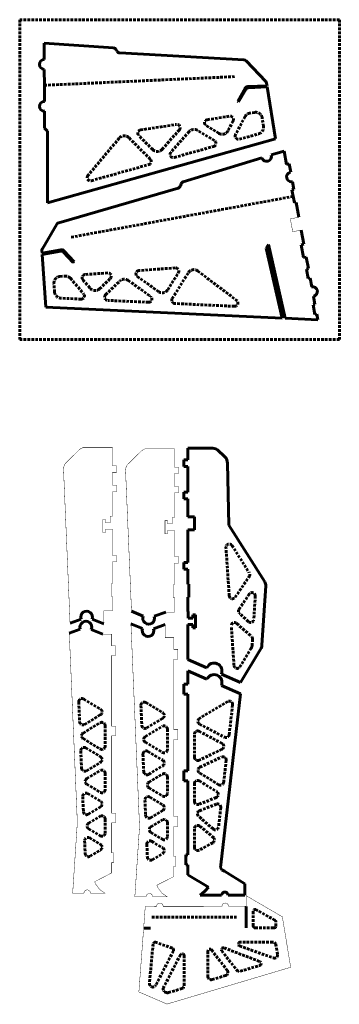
# Model space of a CAD drawing. Header units: millimetres. Extents: x 0 to 2676, y 135 to 1648.
# Tile 3 of 4: x 1097 to 1587, y 140 to 1648. Entities that reach past the tile are written whole.
import ezdxf

# ---------------------------------------------------------------- set-up
doc = ezdxf.new("R2010")
doc.units = ezdxf.units.MM
for name, pattern in [('K5LT32769', [6, 4, -2]), ('K5LT32770', [0]), ('K5LT32772', [0])]:
    doc.linetypes.add(name, pattern=pattern)

# ---------------------------------------------------------------- blocks, each defined once
blk = doc.blocks.new('U2')
at = {"color": 5, "linetype": 'K5LT32769', "lineweight": 60, "true_color": 0x0000ff}
for p, q in [((1587.2, 1648.4), (1097.2, 1648.4)), ((1097.2, 1648.4), (1097.2, 1158.4)), ((1587.2, 1158.4), (1587.2, 1648.4)), ((1097.2, 1158.4), (1587.2, 1158.4))]:
    blk.add_line(p, q, dxfattribs=at)
blk = doc.blocks.new('U14')
at = {"color": 5, "linetype": 'K5LT32770', "lineweight": 60, "true_color": 0x0000ff}
for p, q in [((1468.6, 1436.8), (1347.9, 1400.2)), ((1502.6, 1447.1), (1482.9, 1441.2)), ((1502.6, 1447.1), (1506.4, 1426.8)), ((1506.4, 1426.8), (1510.3, 1427.5)), ((1512.6, 1415), (1510.3, 1427.5)), ((1340.1, 1390.5), (1157, 1337.5)), ((1344.6, 1397), (1343.5, 1393.7)), ((1517.5, 1388.1), (1514.6, 1387.6)), ((1514.6, 1387.6), (1518.2, 1367.9)), ((1517.5, 1388.1), (1515.3, 1400.3)), ((1518.2, 1367.9), (1521.1, 1368.4)), ((1525.3, 1345.8), (1521.1, 1368.4)), ((1154.1, 1335.2), (1131.9, 1297.7)), ((1532.9, 1304.4), (1528.9, 1326.2)), ((1475.2, 1298.5), (1478.4, 1304.2)), ((1499.6, 1191.4), (1475.2, 1298.5)), ((1478.4, 1304.2), (1504.2, 1191.5)), ((1528.9, 1303.6), (1532.9, 1304.4)), ((1532.5, 1284), (1528.9, 1303.6)), ((1131.2, 1294.8), (1131.5, 1290.6)), ((1160.4, 1295.9), (1131.5, 1290.6)), ((1160, 1294.1), (1131.6, 1288.9)), ((1131.6, 1288.9), (1137.3, 1208.3)), ((1179.4, 1276.7), (1164.5, 1292.6)), ((1180.6, 1277.7), (1165, 1294.4)), ((1536.5, 1284.7), (1532.5, 1284)), ((1539.7, 1267.1), (1536.5, 1284.7)), ((1179.4, 1276.7), (1180.6, 1277.7)), ((1536.8, 1266.5), (1539.7, 1267.1)), ((1539.5, 1251.8), (1536.8, 1266.5)), ((1542.4, 1252.3), (1539.5, 1251.8)), ((1544.8, 1239.5), (1542.4, 1252.3)), ((1549.8, 1212), (1547.5, 1224.7)), ((1137.3, 1208.3), (1499.6, 1191.4)), ((1546.9, 1211.5), (1549.8, 1212)), ((1549.6, 1196.7), (1546.9, 1211.5)), ((1552.5, 1197.3), (1549.6, 1196.7)), ((1554.1, 1188.8), (1552.5, 1197.3)), ((1504.2, 1191.2), (1554.1, 1188.8))]:
    blk.add_line(p, q, dxfattribs=at)
at = {"color": 5, "linetype": 'K5LT32769', "lineweight": 60, "true_color": 0x0000ff}
for p, q in [((1516.4, 1377.7), (1175.1, 1315.1)), ((1335.7, 1268.3), (1280, 1264.2)), ((1158.9, 1255.2), (1166.6, 1255.8)), ((1174.9, 1252.3), (1195.2, 1228.7)), ((1232.3, 1260.6), (1197.5, 1258.1)), ((1219.7, 1236.2), (1236.1, 1252)), ((1277.5, 1255.1), (1309.9, 1232)), ((1324.2, 1234.8), (1340.3, 1260.6)), ((1331, 1221.3), (1355.7, 1260.9)), ((1370.3, 1263.5), (1429.8, 1218.4)), ((1150.6, 1231.2), (1149.7, 1244.5)), ((1194.1, 1249.8), (1205.2, 1236.9)), ((1228.9, 1227.1), (1250.8, 1248.2)), ((1263.5, 1249.2), (1297.8, 1224.6)), ((1191.2, 1220.4), (1160.1, 1221.9)), ((1294.7, 1215.6), (1232.1, 1218.5)), ((1426.5, 1209.4), (1335, 1213.7))]:
    blk.add_line(p, q, dxfattribs=at)
at = {"color": 5, "linetype": 'K5LT32772', "true_color": 0x0000ff, "const_width": 0.6}
blk.add_lwpolyline([(1528.9, 1326.2), (1515.7, 1323.7), (1512.1, 1343.4), (1525.3, 1345.8)], dxfattribs=at)
at = {"color": 5, "linetype": 'K5LT32770', "lineweight": 60, "true_color": 0x0000ff}
for centre, radius, start, end in [((1475.7, 1439), 7.5, 196.8805, 16.8805), ((1513.9, 1407.6), 7.5, 100.3924, 280.3924), ((1338.7, 1395.3), 5, 286.1366, 341.3378), ((1349.3, 1395.4), 5, 106.8805, 161.3378), ((1158.4, 1332.7), 5, 106.1366, 149.3376), ((1136.2, 1295.2), 5, 149.3376, 184.0522), ((1160.9, 1289.2), 5, 42.9665, 100.3924), ((1161.3, 1291), 5, 42.9665, 100.3924), ((1546.1, 1232.1), 7.5, 280.3924, 100.3924)]:
    blk.add_arc(centre, radius, start, end, dxfattribs=at)
at = {"color": 5, "linetype": 'K5LT32769', "lineweight": 60, "true_color": 0x0000ff}
for centre, radius, start, end in [((1336.1, 1263.3), 5, 327.9734, 94.2168), ((1159.7, 1245.3), 10, 94.2168, 184.0522), ((1167.3, 1245.8), 10, 40.6665, 94.2168), ((1197.9, 1253.1), 5, 94.2168, 220.6665), ((1232.6, 1255.6), 5, 313.9797, 94.2168), ((1280.4, 1259.2), 5, 94.2168, 234.4539), ((1364.2, 1255.6), 10, 52.8115, 147.9734), ((1212.8, 1243.4), 10, 220.6665, 313.9797), ((1257.7, 1241), 10, 54.4539, 133.9797), ((1160.6, 1231.9), 10, 184.0522, 267.3231), ((1191.4, 1225.4), 5, 267.3231, 40.6665), ((1232.4, 1223.5), 5, 133.9797, 267.3231), ((1294.9, 1220.6), 5, 267.3231, 54.4539), ((1315.7, 1240.1), 10, 234.4539, 327.9734), ((1335.2, 1218.7), 5, 147.9734, 267.3231), ((1426.8, 1214.4), 5, 267.3231, 52.8115)]:
    blk.add_arc(centre, radius, start, end, dxfattribs=at)
blk = doc.blocks.new('U15')
at = {"color": 5, "linetype": 'K5LT32770', "lineweight": 60, "true_color": 0x0000ff}
for p, q in [((1134.8, 1612.5), (1240.8, 1605.3)), ((1134.8, 1612.5), (1134.8, 1611.3)), ((1134.8, 1611.3), (1134.9, 1587.4)), ((1244.7, 1603), (1246.6, 1600)), ((1250.6, 1597.6), (1440.9, 1587.1)), ((1444.2, 1585.6), (1474.3, 1554)), ((1134.9, 1572.4), (1135, 1548.4)), ((1135, 1548.4), (1135.1, 1523.2)), ((1431.4, 1523.6), (1442.8, 1543.4)), ((1432.8, 1522.8), (1443.6, 1541.7)), ((1446.9, 1545.9), (1476.3, 1547.2)), ((1447.7, 1544.2), (1476.6, 1545.5)), ((1475.6, 1551.3), (1476.3, 1547.2)), ((1476.6, 1545.5), (1489.1, 1465.7)), ((1432.8, 1522.8), (1431.4, 1523.6)), ((1135.1, 1508.2), (1135.1, 1482.5)), ((1139.6, 1477.6), (1135.1, 1482.5)), ((1139.9, 1367.8), (1139.6, 1477.6)), ((1489.1, 1465.7), (1139.9, 1367.8))]:
    blk.add_line(p, q, dxfattribs=at)
at = {"color": 5, "linetype": 'K5LT32769', "lineweight": 60, "true_color": 0x0000ff}
for p, q in [((1135, 1548), (1428.3, 1561.3)), ((1384.8, 1495.3), (1419.2, 1500.6)), ((1424.4, 1493.4), (1416.5, 1478.3)), ((1442.6, 1500.1), (1428.1, 1472.5)), ((1457.5, 1506.5), (1449.9, 1505.4)), ((1471, 1484.9), (1468.9, 1498.2)), ((1282.3, 1479.5), (1337.5, 1488)), ((1342, 1479.8), (1315.6, 1450)), ((1395.6, 1463.4), (1369.6, 1479.1)), ((1402.5, 1474.4), (1383, 1486.1)), ((1249.7, 1467.2), (1201.8, 1409.8)), ((1297.4, 1434.8), (1264.4, 1467.8)), ((1301.1, 1449.5), (1279.6, 1471)), ((1356.9, 1477.1), (1329, 1445.5)), ((1433.9, 1465.4), (1463.8, 1473.7)), ((1334.1, 1437.4), (1394.4, 1454.3)), ((1207, 1401.8), (1295.2, 1426.5))]:
    blk.add_line(p, q, dxfattribs=at)
at = {"color": 5, "linetype": 'K5LT32770', "lineweight": 60, "true_color": 0x0000ff}
for centre, radius, start, end in [((1240.5, 1600.3), 5, 31.6458, 86.1031), ((1250.8, 1602.6), 5, 211.6458, 266.847), ((1134.9, 1579.9), 7.5, 90.1337, 270.1337), ((1440.6, 1582.1), 5, 43.646, 86.847), ((1470.7, 1550.6), 5, 8.9314, 43.646), ((1447.1, 1540.9), 5, 92.5912, 150.0171), ((1448, 1539.2), 5, 92.5912, 150.0171), ((1135.1, 1515.7), 7.5, 90.1337, 270.1337)]:
    blk.add_arc(centre, radius, start, end, dxfattribs=at)
at = {"color": 5, "linetype": 'K5LT32769', "lineweight": 60, "true_color": 0x0000ff}
for centre, radius, start, end in [((1385.6, 1490.4), 5, 98.7668, 239.0039), ((1420, 1495.7), 5, 332.3171, 98.7668), ((1451.5, 1495.5), 10, 98.7668, 152.3171), ((1459, 1496.6), 10, 8.9314, 98.7668), ((1283.1, 1474.6), 5, 98.7668, 225.0103), ((1338.2, 1483.1), 5, 318.5297, 98.7668), ((1364.4, 1470.5), 10, 59.0039, 138.5297), ((1407.7, 1482.9), 10, 239.0039, 332.3171), ((1461.1, 1483.4), 10, 285.6605, 8.9314), ((1257.4, 1460.7), 10, 45.0103, 140.1721), ((1393.1, 1459.1), 5, 285.6605, 59.0039), ((1432.5, 1470.2), 5, 152.3171, 285.6605), ((1308.2, 1456.6), 10, 225.0103, 318.5297), ((1293.9, 1431.3), 5, 285.6605, 45.0103), ((1332.8, 1442.2), 5, 138.5297, 285.6605), ((1205.7, 1406.6), 5, 140.1721, 285.6605)]:
    blk.add_arc(centre, radius, start, end, dxfattribs=at)
blk = doc.blocks.new('U33')
at = {"color": 5, "linetype": 'K5LT32770', "lineweight": 60, "true_color": 0x0000ff}
for p, q in [((1355, 974.2), (1355, 992)), ((1355, 992), (1393.5, 992)), ((1400.2, 989.4), (1411.8, 978.9)), ((1349, 964.2), (1349, 974.2)), ((1349, 974.2), (1355, 974.2)), ((1415.7, 969.1), (1417.8, 874.4)), ((1355, 964.2), (1349, 964.2)), ((1355, 954.2), (1355, 964.2)), ((1355, 934.6), (1355, 954.2)), ((1349, 914.6), (1349, 924.6)), ((1349, 924.6), (1355, 924.6)), ((1355, 924.6), (1355, 934.6)), ((1355, 914.6), (1349, 914.6)), ((1355, 887), (1355, 914.6)), ((1365.4, 887), (1355, 887)), ((1365.4, 867), (1365.4, 887)), ((1355, 827), (1355, 867)), ((1355, 867), (1365.4, 867)), ((1417.8, 874.4), (1472.8, 787.3)), ((1349, 807), (1349, 817)), ((1349, 817), (1355, 817)), ((1355, 817), (1355, 827)), ((1355, 807), (1349, 807)), ((1355, 784), (1355, 807)), ((1356.5, 784), (1355, 784)), ((1356.5, 764), (1356.5, 784)), ((1474.3, 781.4), (1468.6, 690.5)), ((1355, 741.9), (1355, 764)), ((1355, 764), (1356.5, 764)), ((1355.7, 741.9), (1355, 741.9)), ((1355.7, 731.9), (1355.7, 741.9)), ((1362.7, 731.9), (1355.7, 731.9)), ((1366.7, 736.9), (1362.7, 736.9)), ((1362.7, 736.9), (1362.7, 731.9)), ((1366.7, 716.9), (1366.7, 736.9)), ((1355, 703.9), (1355, 721.9)), ((1355, 721.9), (1355.7, 721.9)), ((1355.7, 721.9), (1362.7, 721.9)), ((1362.7, 721.9), (1362.7, 716.9)), ((1362.7, 716.9), (1366.7, 716.9)), ((1355, 688.9), (1355, 703.9)), ((1355, 668.5), (1355, 688.9)), ((1467.2, 685.9), (1435.5, 633.3)), ((1384.3, 655.7), (1355, 668.5)), ((1435.5, 633.3), (1406.3, 646.1))]:
    blk.add_line(p, q, dxfattribs=at)
at = {"color": 5, "linetype": 'K5LT32769', "lineweight": 60, "true_color": 0x0000ff}
for p, q in [((1418.4, 766.2), (1413.4, 840.1)), ((1422.6, 843.1), (1449.2, 801)), ((1427.5, 763.7), (1449.1, 795.5)), ((1433.6, 745.4), (1449.2, 768.7)), ((1458.3, 765.6), (1456.1, 729.7)), ((1447.6, 726.4), (1434.3, 739)), ((1425.7, 659.5), (1421.6, 719.6)), ((1429.9, 723.7), (1452.5, 703.6)), ((1454.2, 699.5), (1453.6, 690.5)), ((1452.2, 685.9), (1434.9, 657.3))]:
    blk.add_line(p, q, dxfattribs=at)
at = {"color": 5, "linetype": 'K5LT32770', "lineweight": 60, "true_color": 0x0000ff}
for centre, radius, start, end in [((1393.5, 982), 10, 47.7263, 90), ((1401.7, 969.2), 14, 359.5138, 44.0915), ((1464.3, 782), 10, 356.4104, 32.2508), ((1458.6, 691.1), 10, 328.9602, 356.4104), ((1395.3, 650.9), 12, 336.436, 156.436)]:
    blk.add_arc(centre, radius, start, end, dxfattribs=at)
at = {"color": 5, "linetype": 'K5LT32769', "lineweight": 60, "true_color": 0x0000ff}
for centre, radius, start, end in [((1418.4, 840.4), 5, 32.2508, 183.893), ((1444.9, 798.3), 5, 325.8291, 32.2508), ((1453.3, 765.9), 5, 356.4104, 146.2349), ((1423.4, 766.5), 5, 183.893, 325.8291), ((1437.7, 742.6), 5, 146.2349, 226.7633), ((1426.5, 720), 5, 48.3713, 183.893), ((1451.1, 730.1), 5, 226.7633, 356.4104), ((1449.2, 699.9), 5, 356.4104, 48.3713), ((1443.6, 691.1), 10, 328.9602, 356.4104), ((1430.6, 659.8), 5, 183.893, 328.9602)]:
    blk.add_arc(centre, radius, start, end, dxfattribs=at)
blk = doc.blocks.new('U34')
at = {"color": 5, "linetype": 'K5LT32770', "lineweight": 60, "true_color": 0x0000ff}
for p, q in [((1355, 630.4), (1355, 650.9)), ((1384.3, 638.1), (1355, 650.9)), ((1349, 615.4), (1349, 630.4)), ((1349, 630.4), (1352, 630.4)), ((1352, 630.4), (1355, 630.4)), ((1435.5, 615.8), (1406.3, 628.5)), ((1355, 615.4), (1349, 615.4)), ((1355, 563.3), (1355, 615.4)), ((1435.5, 615.8), (1405.3, 353.9)), ((1355, 548.3), (1355, 563.3)), ((1355, 497.7), (1355, 548.3)), ((1349, 482.7), (1349, 497.7)), ((1349, 497.7), (1352, 497.7)), ((1355, 482.7), (1349, 482.7)), ((1352, 497.7), (1355, 497.7)), ((1355, 430.2), (1355, 482.7)), ((1355, 415.2), (1355, 430.2)), ((1355, 369.1), (1355, 415.2)), ((1352, 354.1), (1352, 369.1)), ((1352, 369.1), (1355, 369.1)), ((1355, 354.1), (1352, 354.1)), ((1355, 338.4), (1355, 354.1)), ((1405.3, 353.9), (1405, 349.9)), ((1405, 349.9), (1407.2, 346.1)), ((1386.5, 319.6), (1355, 338.4)), ((1407.2, 346.1), (1411, 344.1)), ((1411, 344.1), (1442.1, 324.7)), ((1381, 313.6), (1386.5, 319.6)), ((1442.1, 324.7), (1442.3, 307.2)), ((1374.1, 307.2), (1381, 313.6)), ((1406.8, 307.2), (1374.1, 307.2)), ((1442.3, 307.2), (1416.8, 307.2))]:
    blk.add_line(p, q, dxfattribs=at)
at = {"color": 5, "linetype": 'K5LT32769', "lineweight": 60, "true_color": 0x0000ff}
for p, q in [((1416.1, 604), (1372.7, 578.1)), ((1418.3, 553.2), (1423.6, 599.1)), ((1407.4, 539.8), (1372.4, 558.4)), ((1372.9, 569.4), (1411, 549.4)), ((1365, 518.7), (1365, 554)), ((1407.2, 530.9), (1372.2, 514.2)), ((1373.4, 503.4), (1406.7, 519.1)), ((1413.8, 514), (1409.9, 480.3)), ((1402.3, 476.6), (1372.9, 494.6)), ((1365, 451.1), (1365, 478.1)), ((1372.7, 482.4), (1399.2, 466)), ((1398.4, 457.1), (1371.9, 446.5)), ((1372.7, 436.8), (1398.6, 446.9)), ((1405.4, 441.6), (1402, 411.9)), ((1393.7, 408.8), (1371.3, 428.4)), ((1365, 380.8), (1365, 409.3)), ((1373.2, 413.2), (1393.9, 396)), ((1393.2, 387.8), (1372.4, 376.4))]:
    blk.add_line(p, q, dxfattribs=at)
at = {"color": 5, "linetype": 'K5LT32770', "lineweight": 60, "true_color": 0x0000ff}
for centre, radius, start, end in [((1395.3, 633.3), 12, 336.436, 156.436), ((1411.8, 307.2), 5, 0, 180)]:
    blk.add_arc(centre, radius, start, end, dxfattribs=at)
at = {"color": 5, "linetype": 'K5LT32769', "lineweight": 60, "true_color": 0x0000ff}
for centre, start, end in [((1418.6, 599.7), 353.4079, 120.7869), ((1375.3, 573.8), 120.7869, 242.2753), ((1370, 554), 62.0136, 180), ((1413.3, 553.8), 242.2753, 353.4079), ((1405.1, 535.4), 295.454, 62.0136), ((1370, 518.7), 180, 295.454), ((1408.8, 514.5), 353.4079, 115.241), ((1375.5, 498.9), 115.241, 238.4975), ((1370, 478.1), 58.2925, 180), ((1404.9, 480.9), 238.4975, 353.4079), ((1396.6, 461.8), 291.8647, 58.2925), ((1370, 451.1), 180, 291.8647), ((1400.4, 442.2), 353.4079, 111.1798), ((1374.5, 432.2), 111.1798, 228.8447), ((1370, 409.3), 50.3719, 180), ((1397, 412.5), 228.8447, 353.4079), ((1390.7, 392.2), 298.8144, 50.3719), ((1370, 380.8), 180, 298.8144)]:
    blk.add_arc(centre, 5, start, end, dxfattribs=at)
blk = doc.blocks.new('U35')
at = {"color": 5, "linetype": 'K5LT32770', "lineweight": 60, "true_color": 0x0000ff}
for p, q in [((1286.6, 734.9), (1268.6, 742.2)), ((1321.1, 740.9), (1303.4, 734.6))]:
    blk.add_line(p, q, dxfattribs=at)
at = {"color": 5, "linetype": 'K5LT32772', "true_color": 0x0000ff, "const_width": 0.6}
blk.add_lwpolyline([(1268.6, 742.2), (1259.5, 957.3), (1259.8, 961.6), (1262.1, 966.7), (1284.6, 988.7), (1289.1, 991), (1334.5, 991), (1334.5, 973.2), (1334.5, 963.2), (1340.5, 963.2), (1340.5, 953.2), (1334.5, 953.2), (1334.5, 933.6), (1340.5, 933.6), (1340.5, 923.6), (1334.5, 923.6), (1334.5, 913.6), (1334.5, 886.1), (1330.9, 886.1), (1330.9, 876.1), (1323.9, 876.1), (1323.9, 881.1), (1319.9, 881.1), (1319.9, 861.1), (1323.9, 861.1), (1323.9, 866.1), (1330.9, 866.1), (1334.5, 866.1), (1334.5, 826), (1340.5, 826), (1340.5, 816), (1334.5, 816), (1334.5, 806), (1334.5, 783.1), (1333, 783.1), (1333, 763.1), (1334.5, 763.1), (1334.5, 740.9), (1321.1, 740.9)], dxfattribs=at)
at = {"color": 5, "linetype": 'K5LT32770', "lineweight": 60, "true_color": 0x0000ff}
blk.add_arc((1294.9, 731.5), 9, 157.9315, 19.6284, dxfattribs=at)
blk = doc.blocks.new('U36')
at = {"color": 5, "linetype": 'K5LT32770', "lineweight": 60, "true_color": 0x0000ff}
for p, q in [((1285.6, 715.9), (1267.7, 723.2)), ((1320.2, 721.9), (1302.4, 715.6))]:
    blk.add_line(p, q, dxfattribs=at)
at = {"color": 5, "linetype": 'K5LT32769', "lineweight": 60, "true_color": 0x0000ff}
for p, q in [((1283, 598), (1284.3, 567.7)), ((1290.6, 602.5), (1316.4, 586.9)), ((1291.9, 563.6), (1316.4, 578.3)), ((1289.8, 550.3), (1316, 566.1)), ((1323.6, 561.8), (1323.6, 530.3)), ((1289.8, 541.7), (1316, 526)), ((1286.2, 523.2), (1287.3, 496.6)), ((1293.8, 527.7), (1316.4, 514.1)), ((1294.9, 492.5), (1316.4, 505.5)), ((1295.3, 480.4), (1316, 492.9)), ((1323.6, 488.6), (1323.6, 463.7)), ((1295.3, 471.9), (1316, 459.5)), ((1289.2, 453.2), (1290.2, 430.1)), ((1296.8, 457.7), (1316.4, 445.8)), ((1297.7, 426), (1316.4, 437.3)), ((1298.2, 412.2), (1316, 422.9)), ((1323.6, 418.6), (1323.6, 397.2)), ((1298.2, 403.6), (1316, 393)), ((1292.1, 385.4), (1292.9, 365.7)), ((1299.6, 389.9), (1316.4, 379.8)), ((1300.5, 361.6), (1316.4, 371.2))]:
    blk.add_line(p, q, dxfattribs=at)
at = {"color": 5, "linetype": 'K5LT32772', "true_color": 0x0000ff, "const_width": 0.6}
blk.add_lwpolyline([(1320.2, 721.9), (1320.2, 701.9), (1333.6, 701.9), (1333.6, 684), (1336.6, 684), (1339.6, 684), (1339.6, 669), (1333.6, 669), (1333.6, 628), (1333.6, 613), (1333.6, 560.9), (1336.6, 560.9), (1339.6, 560.9), (1339.6, 545.9), (1333.6, 545.9), (1333.6, 495.3), (1333.6, 480.3), (1333.6, 427.8), (1336.6, 427.8), (1339.6, 427.8), (1339.6, 412.8), (1333.6, 412.8), (1333.6, 366.8), (1336.6, 366.8), (1336.6, 351.8), (1333.6, 351.8), (1333.6, 336), (1307.5, 322.7), (1308.8, 319.2), (1315.1, 310.8), (1323.1, 305), (1301, 305, 1), (1291, 305), (1273.7, 305), (1280.9, 412.5), (1280.6, 419.4), (1267.7, 723.2)], format="xyb", dxfattribs=at)
at = {"color": 5, "linetype": 'K5LT32770', "lineweight": 60, "true_color": 0x0000ff}
blk.add_arc((1293.9, 712.6), 9, 157.9315, 19.6284, dxfattribs=at)
at = {"color": 5, "linetype": 'K5LT32769', "lineweight": 60, "true_color": 0x0000ff}
for centre, start, end in [((1288, 598.2), 58.9861, 182.4354), ((1313.9, 582.6), 301.0139, 58.9861), ((1289.3, 567.9), 182.4354, 301.0139), ((1318.6, 561.8), 0, 121.0139), ((1292.3, 546), 121.0139, 238.9861), ((1291.2, 523.4), 58.9861, 182.4354), ((1318.6, 530.3), 238.9861, 0), ((1313.9, 509.8), 301.0139, 58.9861), ((1292.3, 496.8), 182.4354, 301.0139), ((1318.6, 488.6), 0, 121.0139), ((1297.9, 476.2), 121.0139, 238.9861), ((1294.2, 453.4), 58.9861, 182.4354), ((1318.6, 463.7), 238.9861, 0), ((1313.9, 441.5), 301.0139, 58.9861), ((1295.2, 430.3), 182.4354, 301.0139), ((1318.6, 418.6), 0, 121.0139), ((1300.8, 407.9), 121.0139, 238.9861), ((1318.6, 397.2), 238.9861, 0), ((1297.1, 385.6), 58.9861, 182.4354), ((1313.9, 375.5), 301.0139, 58.9861), ((1297.9, 365.9), 182.4354, 301.0139)]:
    blk.add_arc(centre, 5, start, end, dxfattribs=at)
blk = doc.blocks.new('U37')
at = {"color": 5, "linetype": 'K5LT32770', "lineweight": 60, "true_color": 0x0000ff}
for p, q in [((1191.3, 730.4), (1174.4, 724.3)), ((1226, 722.8), (1208.1, 730))]:
    blk.add_line(p, q, dxfattribs=at)
at = {"color": 5, "linetype": 'K5LT32772', "true_color": 0x0000ff, "const_width": 0.6}
blk.add_lwpolyline([(1174.4, 724.3), (1164.4, 959.1), (1164.7, 963.4), (1167, 968.6), (1189.5, 990.6), (1194, 992.9), (1239.4, 992.9), (1239.4, 975.1), (1239.4, 965.1), (1245.4, 965.1), (1245.4, 955.1), (1239.4, 955.1), (1239.4, 935.4), (1245.4, 935.4), (1245.4, 925.4), (1239.4, 925.4), (1239.4, 915.4), (1239.4, 887.9), (1235.8, 887.9), (1235.8, 877.9), (1228.8, 877.9), (1228.8, 882.9), (1224.8, 882.9), (1224.8, 862.9), (1228.8, 862.9), (1228.8, 867.9), (1235.8, 867.9), (1239.4, 867.9), (1239.4, 827.9), (1245.4, 827.9), (1245.4, 817.9), (1239.4, 817.9), (1239.4, 807.9), (1239.4, 784.9), (1237.9, 784.9), (1237.9, 764.9), (1239.4, 764.9), (1239.4, 742.8), (1226, 742.8), (1226, 722.8)], dxfattribs=at)
at = {"color": 5, "linetype": 'K5LT32770', "lineweight": 60, "true_color": 0x0000ff}
blk.add_arc((1199.8, 733.4), 9, 337.9315, 199.6284, dxfattribs=at)
blk = doc.blocks.new('U38')
at = {"color": 5, "linetype": 'K5LT32770', "lineweight": 60, "true_color": 0x0000ff}
for p, q in [((1190.1, 715), (1173.2, 709)), ((1224.8, 707.4), (1206.9, 714.6))]:
    blk.add_line(p, q, dxfattribs=at)
at = {"color": 5, "linetype": 'K5LT32769', "lineweight": 60, "true_color": 0x0000ff}
for p, q in [((1187.7, 603.4), (1189, 573.1)), ((1195.3, 607.9), (1221.1, 592.4)), ((1196.5, 569), (1221.1, 583.8)), ((1194.4, 555.8), (1220.6, 571.5)), ((1228.2, 567.2), (1228.2, 535.7)), ((1194.4, 547.2), (1220.6, 531.4)), ((1190.9, 528.6), (1192, 502.1)), ((1198.4, 533.1), (1221.1, 519.5)), ((1199.6, 498), (1221.1, 510.9)), ((1200, 485.9), (1220.6, 498.3)), ((1228.2, 494), (1228.2, 469.2)), ((1200, 477.3), (1220.6, 464.9)), ((1193.8, 458.6), (1194.8, 435.5)), ((1201.4, 463.1), (1221.1, 451.3)), ((1202.4, 431.5), (1221.1, 442.7)), ((1202.9, 417.7), (1220.6, 428.3)), ((1228.2, 424), (1228.2, 402.7)), ((1202.9, 409.1), (1220.6, 398.4)), ((1204.3, 395.3), (1221.1, 385.2)), ((1196.7, 390.8), (1197.6, 371.1)), ((1205.1, 367), (1221.1, 376.6))]:
    blk.add_line(p, q, dxfattribs=at)
at = {"color": 5, "linetype": 'K5LT32772', "true_color": 0x0000ff, "const_width": 0.6}
blk.add_lwpolyline([(1224.8, 707.4), (1238.2, 707.4), (1238.2, 689.5), (1241.2, 689.5), (1244.2, 689.5), (1244.2, 674.5), (1238.2, 674.5), (1238.2, 633.5), (1238.2, 618.5), (1238.2, 566.4), (1241.2, 566.4), (1244.2, 566.4), (1244.2, 551.4), (1238.2, 551.4), (1238.2, 500.7), (1238.2, 485.7), (1238.2, 433.2), (1241.2, 433.2), (1244.2, 433.2), (1244.2, 418.2), (1238.2, 418.2), (1238.2, 372.2), (1241.2, 372.2), (1241.2, 357.2), (1238.2, 357.2), (1238.2, 341.5), (1212.2, 328.1), (1213.5, 324.6), (1219.7, 316.3), (1227.7, 310.5), (1205.7, 310.5, 1), (1195.7, 310.5), (1178.4, 310.5), (1185.5, 418), (1185.3, 424.8), (1173.2, 709)], format="xyb", dxfattribs=at)
at = {"color": 5, "linetype": 'K5LT32770', "lineweight": 60, "true_color": 0x0000ff}
blk.add_arc((1198.6, 718), 9, 337.9315, 199.6284, dxfattribs=at)
at = {"color": 5, "linetype": 'K5LT32769', "lineweight": 60, "true_color": 0x0000ff}
for centre, start, end in [((1192.7, 603.6), 58.9861, 182.4354), ((1218.5, 588.1), 301.0139, 58.9861), ((1194, 573.3), 182.4354, 301.0139), ((1223.2, 567.2), 0, 121.0139), ((1197, 551.5), 121.0139, 238.9861), ((1195.9, 528.8), 58.9861, 182.4354), ((1223.2, 535.7), 238.9861, 0), ((1218.5, 515.2), 301.0139, 58.9861), ((1197, 502.3), 182.4354, 301.0139), ((1223.2, 494), 0, 121.0139), ((1202.6, 481.6), 121.0139, 238.9861), ((1223.2, 469.2), 238.9861, 0), ((1198.8, 458.8), 58.9861, 182.4354), ((1218.5, 447), 301.0139, 58.9861), ((1199.8, 435.7), 182.4354, 301.0139), ((1223.2, 424), 0, 121.0139), ((1205.5, 413.4), 121.0139, 238.9861), ((1201.7, 391), 58.9861, 182.4354), ((1223.2, 402.7), 238.9861, 0), ((1218.5, 380.9), 301.0139, 58.9861), ((1202.6, 371.3), 182.4354, 301.0139)]:
    blk.add_arc(centre, 5, start, end, dxfattribs=at)
blk = doc.blocks.new('U39')
at = {"color": 5, "linetype": 'K5LT32770', "lineweight": 60, "true_color": 0x0000ff}
for p, q in [((1444.3, 257.2), (1444.3, 290.2)), ((1287.8, 256.9), (1297.8, 256.9))]:
    blk.add_line(p, q, dxfattribs=at)
at = {"color": 5, "linetype": 'K5LT32769', "lineweight": 60, "true_color": 0x0000ff}
for p, q in [((1300, 273.5), (1429.5, 273.7)), ((1455.2, 282.5), (1455.2, 260.2)), ((1488.4, 269.1), (1459.6, 285.1)), ((1458.2, 257.2), (1487, 257.2)), ((1490, 260.2), (1490, 266.5)), ((1301.6, 232.6), (1296.1, 172.3)), ((1331.1, 226.3), (1305.5, 235.2)), ((1410.4, 226.7), (1465.6, 205.6)), ((1434.3, 229.7), (1486, 211.3)), ((1485.1, 235.6), (1435.3, 235.5)), ((1492.6, 216.9), (1490, 231.5)), ((1332.8, 222.1), (1305.9, 169.5)), ((1343.6, 216.2), (1317.7, 165.9)), ((1349.3, 169.1), (1349.2, 214.8)), ((1385.8, 221.8), (1385.6, 182.9)), ((1391.2, 223.6), (1415.4, 192.1)), ((1406.9, 222.1), (1429.8, 192.7)), ((1435.2, 190.9), (1465.4, 199.9)), ((1392, 178.1), (1412.9, 184.3)), ((1299.2, 167.2), (1299.6, 167.1)), ((1320.3, 159), (1321.9, 158.4)), ((1325.2, 158.2), (1345.7, 164.3))]:
    blk.add_line(p, q, dxfattribs=at)
at = {"color": 5, "linetype": 'K5LT32772', "true_color": 0x0000ff, "const_width": 0.6}
blk.add_lwpolyline([(1499.8, 274.3), (1444.2, 306.7), (1444.3, 290.5), (1417.3, 290.4, 1), (1407.3, 290.4), (1317, 290.3, 1.005164), (1307, 290.3), (1289.7, 290.2), (1279.9, 159.2), (1323, 140.6), (1512.6, 197)], format="xyb", close=True, dxfattribs=at)
at = {"color": 5, "linetype": 'K5LT32769', "lineweight": 60, "true_color": 0x0000ff}
for centre, radius, start, end in [((1458.2, 282.5), 3, 60.9662, 180.0892), ((1458.2, 260.2), 3, 180.0892, 270.0892), ((1487, 260.2), 3, 270.0892, 0.0892), ((1487, 266.5), 3, 0.0892, 60.9662), ((1304.6, 232.3), 3, 70.8662, 174.8093), ((1330.1, 223.5), 3, 332.9389, 70.8662), ((1409.3, 223.9), 3, 69.1108, 217.9164), ((1435.3, 232.5), 3, 90.0892, 250.3663), ((1485.1, 230.6), 5, 9.7804, 90.0892), ((1346.2, 214.8), 3, 0.0892, 152.7938), ((1388.8, 221.8), 3, 37.6009, 179.6167), ((1487.6, 216), 5, 250.3663, 9.7804), ((1464.6, 202.8), 3, 286.5624, 69.1108), ((1390.6, 182.9), 5, 179.6167, 286.5624), ((1411.5, 189.1), 5, 286.5624, 37.6009), ((1433.8, 195.7), 5, 217.9164, 286.5624), ((1301.1, 171.9), 5, 175.2765, 248.6407), ((1301.4, 171.7), 5, 248.6407, 332.9389), ((1322.2, 163.6), 5, 152.7938, 248.6407), ((1344.3, 169.1), 5, 286.5624, 0.0892), ((1323.8, 163), 5, 248.6407, 286.5624)]:
    blk.add_arc(centre, radius, start, end, dxfattribs=at)

msp = doc.modelspace()

# ---------------------------------------------------------------- block references
for name in ['U2', 'U15', 'U14', 'U37', 'U35', 'U33', 'U38', 'U36', 'U34', 'U39']:
    msp.add_blockref(name, (0, 0))

doc.saveas('drawing.dxf')
